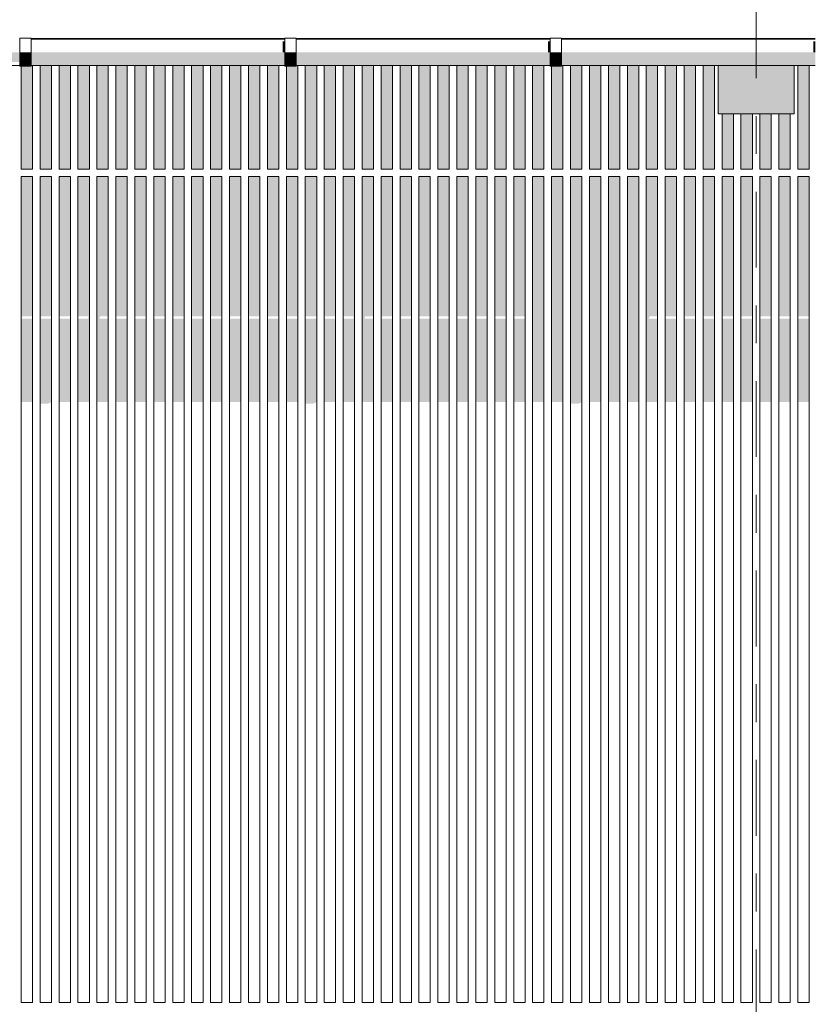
# Model space of a CAD drawing. Header units: metres. Extents: x -111 to -1, y -8 to 26.
# Tile 34 of 256: x -49.69 to -47.59, y 3.35 to 5.95. Entities that reach past the tile are written whole.
import ezdxf
from ezdxf.enums import TextEntityAlignment as Align

# ---------------------------------------------------------------- set-up
doc = ezdxf.new("R2010")
doc.units = ezdxf.units.M
doc.header["$MEASUREMENT"] = 0
doc.linetypes.add('Raster', pattern=[0.4, 0.2, -0.1, 0, -0.1])
for name, color, linetype in [('20 Träger', 7, 'Continuous'), ('30 Dachaufbau', 7, 'Continuous'), ('30 Dachentwässerung', 7, 'Continuous'), ('50 Sanitäreinrichtung', 7, 'Continuous'), ('90 Achsraster', 7, 'Continuous'), ('94 Genehmigungsplanung Bemaßung', 7, 'Continuous')]:
    doc.layers.add(name, color=color, linetype=linetype)
doc.styles.add('ERSTELLTER_STIL_1', font='arial.ttf')
doc.styles.add('ERSTELLTER_STIL_2', font='arial.ttf')
doc.dimstyles.new('ERSTELLTER_STIL__1', dxfattribs={"dimtxt": 0.25, "dimasz": 0.19, "dimexe": 0.18, "dimexo": 0.1, "dimgap": 0, "dimtad": 1, "dimtih": 1, "dimtoh": 1, "dimzin": 0, "dimdsep": 46, "dimtxsty": 'ERSTELLTER_STIL_2', "dimblk": 'ARROWHEAD_6', "dimblk1": 'ARROWHEAD_6', "dimblk2": 'ARROWHEAD_6', "dimcen": 0.09, "dimclrd": 7, "dimclre": 7, "dimclrt": 7, "dimazin": 0, "dimtfac": 1, "dimtdec": 4, "dimtmove": 0, "dimatfit": 3, "dimfxl": 1, "dimtolj": 1, "dimtzin": 0, "dimarcsym": 0})

# ---------------------------------------------------------------- blocks, each defined once
blk = doc.blocks.new('Standard-Rastermarker[3]_1', base_point=(-47.7511, 10))
at = {"layer": '90 Achsraster', "color": 14, "linetype": 'Raster', "lineweight": 18, "true_color": 0xa80000}
blk.add_line((-47.7511, 9), (-47.7511, -1), dxfattribs=at)
at = {"layer": '90 Achsraster', "color": 14, "lineweight": 18, "true_color": 0xa80000, "style": 'ERSTELLTER_STIL_1'}
for tag, p in [('AC_MarkerText_1_0', (-47.7511, 10.5)), ('AC_MarkerText_1_1', (-47.7511, -2.2))]:
    blk.add_attdef(tag, text='', height=0.3, rotation=360, dxfattribs=at).set_placement(p, align=Align.TOP_CENTER)
blk = doc.blocks.new('*D128', base_point=(-27236.1321, 0))
at = {"layer": '94 Genehmigungsplanung Bemaßung', "color": 7, "linetype": 'Continuous', "lineweight": 13}
for p, q in [((-58.1625, 9.3843), (-58.1625, 9.7593)), ((-17.3411, 9.3843), (-17.3411, 9.7593)), ((-58.0625, 9.6718), (-58.2625, 9.4718)), ((-17.2411, 9.6718), (-17.4411, 9.4718)), ((-58.3125, 9.5718), (-58.1625, 9.5718)), ((-58.1625, 9.5718), (-17.3411, 9.5718))]:
    blk.add_line(p, q, dxfattribs=at)
at = {"layer": '94 Genehmigungsplanung Bemaßung', "color": 7, "lineweight": 13, "insert": (-38.1808, 9.6218), "char_height": 0.25, "attachment_point": 7, "style": 'ERSTELLTER_STIL_2'}
blk.add_mtext('\\A1;{\\pql;\\fArial|b0|i0|c0|p0;\\W1.000000;40,82}', dxfattribs=at)
blk = doc.blocks.new('ARROWHEAD_6')
at = {"color": 0, "linetype": 'Continuous', "lineweight": 0}
for p, q in [((-0.5, -0.5), (0.5, 0.5)), ((0, 0), (-1, 0))]:
    blk.add_line(p, q, dxfattribs=at)

msp = doc.modelspace()

# ---------------------------------------------------------------- hatches: boundary and pattern name
at = {"layer": '20 Träger', "linetype": 'Continuous', "lineweight": 0, "true_color": 0x000000}
for points in [[(-47.8511, 5.9034), (-47.6511, 5.9034), (-47.6511, 5.9044), (-47.8511, 5.9044)], [(-47.8511, 5.7062), (-47.6511, 5.7062), (-47.6511, 5.8334), (-47.8511, 5.8334)]]:
    msp.add_hatch(color=18, dxfattribs=at).paths.add_polyline_path(points)
at = {"layer": '30 Dachentwässerung', "linetype": 'Continuous', "lineweight": 0, "true_color": 0x000000}
for points in [[(-49.0005, 5.8975), (-49.0005, 5.8684), (-48.995, 5.8684), (-48.995, 5.8975)], [(-48.3005, 5.8975), (-48.3005, 5.8684), (-48.295, 5.8684), (-48.295, 5.8975)], [(-47.595, 5.8975), (-47.6005, 5.8975), (-47.6005, 5.8684), (-47.595, 5.8684)], [(-49.695, 5.8684), (-50.365, 5.8684), (-50.365, 5.8428), (-49.695, 5.8428)], [(-49.665, 5.8413), (-49.665, 5.8684), (-49.695, 5.8684), (-49.695, 5.8413)], [(-48.995, 5.8684), (-49.665, 5.8684), (-49.665, 5.8428), (-48.995, 5.8428)], [(-48.965, 5.8413), (-48.965, 5.8684), (-48.995, 5.8684), (-48.995, 5.8413)], [(-48.965, 5.8684), (-48.965, 5.8428), (-48.295, 5.8428), (-48.295, 5.8684)], [(-48.265, 5.8413), (-48.265, 5.8684), (-48.295, 5.8684), (-48.295, 5.8413)], [(-48.265, 5.8428), (-47.595, 5.8428), (-47.595, 5.8684), (-48.265, 5.8684)], [(-49.665, 5.8314), (-49.665, 5.8413), (-49.695, 5.8413), (-49.695, 5.8314)], [(-49.665, 5.8428), (-49.665, 5.8334), (-48.995, 5.8334), (-48.995, 5.8428)], [(-48.965, 5.8314), (-48.965, 5.8413), (-48.995, 5.8413), (-48.995, 5.8314)], [(-48.965, 5.8334), (-48.295, 5.8334), (-48.295, 5.8428), (-48.965, 5.8428)], [(-48.265, 5.8314), (-48.265, 5.8413), (-48.295, 5.8413), (-48.295, 5.8314)], [(-47.595, 5.8428), (-48.265, 5.8428), (-48.265, 5.8334), (-47.595, 5.8334)]]:
    msp.add_hatch(color=18, dxfattribs=at).paths.add_polyline_path(points)
at = {"layer": '50 Sanitäreinrichtung', "linetype": 'Continuous', "lineweight": 0, "true_color": 0x000000}
for points in [[(-49.6611, 5.9044), (-49.665, 5.9044), (-49.665, 5.9034), (-49.6611, 5.9034)], [(-49.6411, 5.9044), (-49.6611, 5.9044), (-49.6611, 5.9034), (-49.6411, 5.9034)], [(-49.6411, 5.9044), (-49.6411, 5.9034), (-49.6111, 5.9034), (-49.6111, 5.9044)], [(-49.5911, 5.9044), (-49.6111, 5.9044), (-49.6111, 5.9034), (-49.5911, 5.9034)], [(-49.5911, 5.9044), (-49.5911, 5.9034), (-49.5611, 5.9034), (-49.5611, 5.9044)], [(-49.5411, 5.9044), (-49.5611, 5.9044), (-49.5611, 5.9034), (-49.5411, 5.9034)], [(-49.5411, 5.9044), (-49.5411, 5.9034), (-49.5111, 5.9034), (-49.5111, 5.9044)], [(-49.5111, 5.9044), (-49.5111, 5.9034), (-49.4911, 5.9034), (-49.4911, 5.9044)], [(-49.4911, 5.9044), (-49.4911, 5.9034), (-49.4611, 5.9034), (-49.4611, 5.9044)], [(-49.4411, 5.9044), (-49.4611, 5.9044), (-49.4611, 5.9034), (-49.4411, 5.9034)], [(-49.4411, 5.9044), (-49.4411, 5.9034), (-49.4111, 5.9034), (-49.4111, 5.9044)], [(-49.3911, 5.9044), (-49.4111, 5.9044), (-49.4111, 5.9034), (-49.3911, 5.9034)], [(-49.3911, 5.9044), (-49.3911, 5.9034), (-49.3611, 5.9034), (-49.3611, 5.9044)], [(-49.3611, 5.9034), (-49.3411, 5.9034), (-49.3411, 5.9044), (-49.3611, 5.9044)], [(-49.3411, 5.9044), (-49.3411, 5.9034), (-49.3111, 5.9034), (-49.3111, 5.9044)], [(-49.2911, 5.9044), (-49.3111, 5.9044), (-49.3111, 5.9034), (-49.2911, 5.9034)], [(-49.2911, 5.9044), (-49.2911, 5.9034), (-49.2611, 5.9034), (-49.2611, 5.9044)], [(-49.2411, 5.9044), (-49.2611, 5.9044), (-49.2611, 5.9034), (-49.2411, 5.9034)], [(-49.2411, 5.9044), (-49.2411, 5.9034), (-49.2111, 5.9034), (-49.2111, 5.9044)], [(-49.2111, 5.9034), (-49.1911, 5.9034), (-49.1911, 5.9044), (-49.2111, 5.9044)], [(-49.1911, 5.9044), (-49.1911, 5.9034), (-49.1611, 5.9034), (-49.1611, 5.9044)], [(-49.1611, 5.9034), (-49.1411, 5.9034), (-49.1411, 5.9044), (-49.1611, 5.9044)], [(-49.1411, 5.9044), (-49.1411, 5.9034), (-49.1111, 5.9034), (-49.1111, 5.9044)], [(-49.0911, 5.9044), (-49.1111, 5.9044), (-49.1111, 5.9034), (-49.0911, 5.9034)], [(-49.0911, 5.9044), (-49.0911, 5.9034), (-49.0611, 5.9034), (-49.0611, 5.9044)], [(-49.0611, 5.9034), (-49.0411, 5.9034), (-49.0411, 5.9044), (-49.0611, 5.9044)], [(-49.0411, 5.9044), (-49.0411, 5.9034), (-49.0111, 5.9034), (-49.0111, 5.9044)], [(-49.0111, 5.9044), (-49.0111, 5.9034), (-48.995, 5.9034), (-48.995, 5.9044)], [(-48.9611, 5.9044), (-48.965, 5.9044), (-48.965, 5.9034), (-48.9611, 5.9034)], [(-48.9411, 5.9044), (-48.9611, 5.9044), (-48.9611, 5.9034), (-48.9411, 5.9034)], [(-48.9411, 5.9044), (-48.9411, 5.9034), (-48.9111, 5.9034), (-48.9111, 5.9044)], [(-48.8911, 5.9044), (-48.9111, 5.9044), (-48.9111, 5.9034), (-48.8911, 5.9034)], [(-48.8911, 5.9044), (-48.8911, 5.9034), (-48.8611, 5.9034), (-48.8611, 5.9044)], [(-48.8611, 5.9044), (-48.8611, 5.9034), (-48.8411, 5.9034), (-48.8411, 5.9044)], [(-48.8411, 5.9044), (-48.8411, 5.9034), (-48.8111, 5.9034), (-48.8111, 5.9044)], [(-48.8111, 5.9044), (-48.8111, 5.9034), (-48.7911, 5.9034), (-48.7911, 5.9044)], [(-48.7911, 5.9044), (-48.7911, 5.9034), (-48.7611, 5.9034), (-48.7611, 5.9044)], [(-48.7411, 5.9044), (-48.7611, 5.9044), (-48.7611, 5.9034), (-48.7411, 5.9034)], [(-48.7411, 5.9044), (-48.7411, 5.9034), (-48.7111, 5.9034), (-48.7111, 5.9044)], [(-48.7111, 5.9034), (-48.6911, 5.9034), (-48.6911, 5.9044), (-48.7111, 5.9044)], [(-48.6911, 5.9044), (-48.6911, 5.9034), (-48.6611, 5.9034), (-48.6611, 5.9044)], [(-48.6611, 5.9034), (-48.6411, 5.9034), (-48.6411, 5.9044), (-48.6611, 5.9044)], [(-48.6411, 5.9044), (-48.6411, 5.9034), (-48.6111, 5.9034), (-48.6111, 5.9044)], [(-48.5911, 5.9044), (-48.6111, 5.9044), (-48.6111, 5.9034), (-48.5911, 5.9034)], [(-48.5911, 5.9044), (-48.5911, 5.9034), (-48.5611, 5.9034), (-48.5611, 5.9044)], [(-48.5611, 5.9044), (-48.5611, 5.9034), (-48.5411, 5.9034), (-48.5411, 5.9044)], [(-48.5411, 5.9044), (-48.5411, 5.9034), (-48.5111, 5.9034), (-48.5111, 5.9044)], [(-48.5111, 5.9034), (-48.4911, 5.9034), (-48.4911, 5.9044), (-48.5111, 5.9044)], [(-48.4911, 5.9044), (-48.4911, 5.9034), (-48.4611, 5.9034), (-48.4611, 5.9044)], [(-48.4411, 5.9044), (-48.4611, 5.9044), (-48.4611, 5.9034), (-48.4411, 5.9034)], [(-48.4411, 5.9044), (-48.4411, 5.9034), (-48.4111, 5.9034), (-48.4111, 5.9044)], [(-48.3911, 5.9044), (-48.4111, 5.9044), (-48.4111, 5.9034), (-48.3911, 5.9034)], [(-48.3911, 5.9044), (-48.3911, 5.9034), (-48.3611, 5.9034), (-48.3611, 5.9044)], [(-48.3411, 5.9044), (-48.3611, 5.9044), (-48.3611, 5.9034), (-48.3411, 5.9034)], [(-48.3411, 5.9044), (-48.3411, 5.9034), (-48.3111, 5.9034), (-48.3111, 5.9044)], [(-48.3111, 5.9034), (-48.295, 5.9034), (-48.295, 5.9044), (-48.3111, 5.9044)], [(-48.2611, 5.9044), (-48.265, 5.9044), (-48.265, 5.9034), (-48.2611, 5.9034)], [(-48.2611, 5.9034), (-48.2411, 5.9034), (-48.2411, 5.9044), (-48.2611, 5.9044)], [(-48.2411, 5.9044), (-48.2411, 5.9034), (-48.2111, 5.9034), (-48.2111, 5.9044)], [(-48.1911, 5.9044), (-48.2111, 5.9044), (-48.2111, 5.9034), (-48.1911, 5.9034)], [(-48.1911, 5.9044), (-48.1911, 5.9034), (-48.1611, 5.9034), (-48.1611, 5.9044)], [(-48.1611, 5.9034), (-48.1411, 5.9034), (-48.1411, 5.9044), (-48.1611, 5.9044)], [(-48.1411, 5.9044), (-48.1411, 5.9034), (-48.1111, 5.9034), (-48.1111, 5.9044)], [(-48.1111, 5.9044), (-48.1111, 5.9034), (-48.0911, 5.9034), (-48.0911, 5.9044)], [(-48.0911, 5.9044), (-48.0911, 5.9034), (-48.0611, 5.9034), (-48.0611, 5.9044)], [(-48.0611, 5.9034), (-48.0411, 5.9034), (-48.0411, 5.9044), (-48.0611, 5.9044)], [(-48.0411, 5.9044), (-48.0411, 5.9034), (-48.0111, 5.9034), (-48.0111, 5.9044)], [(-48.0111, 5.9034), (-47.9911, 5.9034), (-47.9911, 5.9044), (-48.0111, 5.9044)], [(-47.9911, 5.9044), (-47.9911, 5.9034), (-47.9611, 5.9034), (-47.9611, 5.9044)], [(-47.9411, 5.9044), (-47.9611, 5.9044), (-47.9611, 5.9034), (-47.9411, 5.9034)], [(-47.9411, 5.9044), (-47.9411, 5.9034), (-47.9111, 5.9034), (-47.9111, 5.9044)], [(-47.9111, 5.9034), (-47.8911, 5.9034), (-47.8911, 5.9044), (-47.9111, 5.9044)], [(-47.8911, 5.9044), (-47.8911, 5.9034), (-47.8611, 5.9034), (-47.8611, 5.9044)], [(-47.8611, 5.9034), (-47.8511, 5.9034), (-47.8511, 5.9044), (-47.8611, 5.9044)], [(-47.6511, 5.9034), (-47.6411, 5.9034), (-47.6411, 5.9044), (-47.6511, 5.9044)], [(-47.6411, 5.9044), (-47.6411, 5.9034), (-47.6111, 5.9034), (-47.6111, 5.9044)], [(-47.6111, 5.9034), (-47.595, 5.9034), (-47.595, 5.9044), (-47.6111, 5.9044)], [(-49.665, 5.8314), (-49.6911, 5.8314), (-49.6911, 5.56), (-49.6611, 5.56), (-49.6611, 5.8334), (-49.665, 5.8334)], [(-49.6411, 5.56), (-49.6111, 5.56), (-49.6111, 5.8334), (-49.6411, 5.8334)], [(-49.5911, 5.56), (-49.5611, 5.56), (-49.5611, 5.8334), (-49.5911, 5.8334)], [(-49.5411, 5.56), (-49.5111, 5.56), (-49.5111, 5.8334), (-49.5411, 5.8334)], [(-49.4911, 5.56), (-49.4611, 5.56), (-49.4611, 5.8334), (-49.4911, 5.8334)], [(-49.4411, 5.56), (-49.4111, 5.56), (-49.4111, 5.8334), (-49.4411, 5.8334)], [(-49.3911, 5.56), (-49.3611, 5.56), (-49.3611, 5.8334), (-49.3911, 5.8334)], [(-49.3411, 5.56), (-49.3111, 5.56), (-49.3111, 5.8334), (-49.3411, 5.8334)], [(-49.2911, 5.56), (-49.2611, 5.56), (-49.2611, 5.8334), (-49.2911, 5.8334)], [(-49.2411, 5.56), (-49.2111, 5.56), (-49.2111, 5.8334), (-49.2411, 5.8334)], [(-49.1911, 5.56), (-49.1611, 5.56), (-49.1611, 5.8334), (-49.1911, 5.8334)], [(-49.1411, 5.56), (-49.1111, 5.56), (-49.1111, 5.8334), (-49.1411, 5.8334)], [(-49.0911, 5.56), (-49.0611, 5.56), (-49.0611, 5.8334), (-49.0911, 5.8334)], [(-49.0411, 5.56), (-49.0111, 5.56), (-49.0111, 5.8334), (-49.0411, 5.8334)], [(-48.965, 5.8314), (-48.9911, 5.8314), (-48.9911, 5.56), (-48.9611, 5.56), (-48.9611, 5.8334), (-48.965, 5.8334)], [(-48.9411, 5.56), (-48.9111, 5.56), (-48.9111, 5.8334), (-48.9411, 5.8334)], [(-48.8911, 5.56), (-48.8611, 5.56), (-48.8611, 5.8334), (-48.8911, 5.8334)], [(-48.8411, 5.56), (-48.8111, 5.56), (-48.8111, 5.8334), (-48.8411, 5.8334)], [(-48.7911, 5.56), (-48.7611, 5.56), (-48.7611, 5.8334), (-48.7911, 5.8334)], [(-48.7411, 5.56), (-48.7111, 5.56), (-48.7111, 5.8334), (-48.7411, 5.8334)], [(-48.6911, 5.56), (-48.6611, 5.56), (-48.6611, 5.8334), (-48.6911, 5.8334)], [(-48.6411, 5.56), (-48.6111, 5.56), (-48.6111, 5.8334), (-48.6411, 5.8334)], [(-48.5911, 5.56), (-48.5611, 5.56), (-48.5611, 5.8334), (-48.5911, 5.8334)], [(-48.5411, 5.56), (-48.5111, 5.56), (-48.5111, 5.8334), (-48.5411, 5.8334)], [(-48.4911, 5.56), (-48.4611, 5.56), (-48.4611, 5.8334), (-48.4911, 5.8334)], [(-48.4411, 5.56), (-48.4111, 5.56), (-48.4111, 5.8334), (-48.4411, 5.8334)], [(-48.3911, 5.56), (-48.3611, 5.56), (-48.3611, 5.8334), (-48.3911, 5.8334)], [(-48.3411, 5.56), (-48.3111, 5.56), (-48.3111, 5.8334), (-48.3411, 5.8334)], [(-48.265, 5.8314), (-48.2911, 5.8314), (-48.2911, 5.56), (-48.2611, 5.56), (-48.2611, 5.8334), (-48.265, 5.8334)], [(-48.2411, 5.56), (-48.2111, 5.56), (-48.2111, 5.8334), (-48.2411, 5.8334)], [(-48.1911, 5.56), (-48.1611, 5.56), (-48.1611, 5.8334), (-48.1911, 5.8334)], [(-48.1411, 5.56), (-48.1111, 5.56), (-48.1111, 5.8334), (-48.1411, 5.8334)], [(-48.0911, 5.56), (-48.0611, 5.56), (-48.0611, 5.8334), (-48.0911, 5.8334)], [(-48.0411, 5.56), (-48.0111, 5.56), (-48.0111, 5.8334), (-48.0411, 5.8334)], [(-47.9911, 5.56), (-47.9611, 5.56), (-47.9611, 5.8334), (-47.9911, 5.8334)], [(-47.9411, 5.56), (-47.9111, 5.56), (-47.9111, 5.8334), (-47.9411, 5.8334)], [(-47.8911, 5.56), (-47.8611, 5.56), (-47.8611, 5.8334), (-47.8911, 5.8334)], [(-47.6411, 5.56), (-47.6111, 5.56), (-47.6111, 5.8334), (-47.6411, 5.8334)], [(-47.8411, 5.7062), (-47.8411, 5.56), (-47.8111, 5.56), (-47.8111, 5.7062)], [(-47.7911, 5.7062), (-47.7911, 5.56), (-47.7611, 5.56), (-47.7611, 5.7062)], [(-47.7411, 5.7062), (-47.7411, 5.56), (-47.7111, 5.56), (-47.7111, 5.7062)], [(-47.6911, 5.7062), (-47.6911, 5.56), (-47.6611, 5.56), (-47.6611, 5.7062)], [(-49.6611, 5.54), (-49.6911, 5.54), (-49.6911, 5.1716), (-49.6611, 5.1716)], [(-49.6111, 5.54), (-49.6411, 5.54), (-49.6411, 5.1716), (-49.6111, 5.1716)], [(-49.5911, 5.1716), (-49.5611, 5.1716), (-49.5611, 5.54), (-49.5911, 5.54)], [(-49.5111, 5.54), (-49.5411, 5.54), (-49.5411, 5.1716), (-49.5131, 5.1716), (-49.5144, 5.1653), (-49.5411, 5.1653), (-49.5411, 4.9455), (-49.5111, 4.9455)], [(-49.4911, 4.9455), (-49.4611, 4.9455), (-49.4611, 5.1653), (-49.4844, 5.1653), (-49.4831, 5.1716), (-49.4611, 5.1716), (-49.4611, 5.54), (-49.4911, 5.54)], [(-49.4111, 5.54), (-49.4411, 5.54), (-49.4411, 5.1716), (-49.4111, 5.1716)], [(-49.3611, 5.54), (-49.3911, 5.54), (-49.3911, 5.1716), (-49.3611, 5.1716)], [(-49.3111, 5.54), (-49.3411, 5.54), (-49.3411, 5.1716), (-49.3111, 5.1716)], [(-49.2611, 5.54), (-49.2911, 5.54), (-49.2911, 5.1716), (-49.2611, 5.1716)], [(-49.2411, 5.1716), (-49.2111, 5.1716), (-49.2111, 5.54), (-49.2411, 5.54)], [(-49.1911, 5.1716), (-49.1611, 5.1716), (-49.1611, 5.54), (-49.1911, 5.54)], [(-49.1111, 5.54), (-49.1411, 5.54), (-49.1411, 5.1716), (-49.1111, 5.1716)], [(-49.0611, 5.54), (-49.0911, 5.54), (-49.0911, 5.1716), (-49.0611, 5.1716)], [(-49.0411, 5.1716), (-49.0111, 5.1716), (-49.0111, 5.54), (-49.0411, 5.54)], [(-48.9911, 5.1716), (-48.9611, 5.1716), (-48.9611, 5.54), (-48.9911, 5.54)], [(-48.9111, 5.54), (-48.9411, 5.54), (-48.9411, 5.1716), (-48.9111, 5.1716)], [(-48.8911, 5.1716), (-48.8611, 5.1716), (-48.8611, 5.54), (-48.8911, 5.54)], [(-48.8411, 5.1716), (-48.8131, 5.1716), (-48.8144, 5.1653), (-48.8411, 5.1653), (-48.8411, 4.9455), (-48.8111, 4.9455), (-48.8111, 5.54), (-48.8411, 5.54)], [(-48.7911, 5.54), (-48.7911, 4.9455), (-48.7611, 4.9455), (-48.7611, 5.1653), (-48.7844, 5.1653), (-48.7831, 5.1716), (-48.7611, 5.1716), (-48.7611, 5.54)], [(-48.7411, 5.1716), (-48.7111, 5.1716), (-48.7111, 5.54), (-48.7411, 5.54)], [(-48.6911, 5.1716), (-48.6611, 5.1716), (-48.6611, 5.54), (-48.6911, 5.54)], [(-48.6411, 5.1716), (-48.6111, 5.1716), (-48.6111, 5.54), (-48.6411, 5.54)], [(-48.5611, 5.54), (-48.5911, 5.54), (-48.5911, 5.1716), (-48.5611, 5.1716)], [(-48.5111, 5.54), (-48.5411, 5.54), (-48.5411, 5.1716), (-48.5111, 5.1716)], [(-48.4611, 5.54), (-48.4911, 5.54), (-48.4911, 5.1716), (-48.4611, 5.1716)], [(-48.4411, 5.1716), (-48.4111, 5.1716), (-48.4111, 5.54), (-48.4411, 5.54)], [(-48.3611, 5.54), (-48.3911, 5.54), (-48.3911, 5.1716), (-48.3611, 5.1716)], [(-48.3411, 5.54), (-48.3411, 4.9455), (-48.3111, 4.9455), (-48.3111, 5.54)], [(-48.2911, 4.9455), (-48.2611, 4.9455), (-48.2611, 5.54), (-48.2911, 5.54)], [(-48.2111, 5.54), (-48.2411, 5.54), (-48.2411, 4.9406), (-48.221, 4.9406), (-48.2111, 4.9447)], [(-48.1611, 5.54), (-48.1911, 5.54), (-48.1911, 4.9455), (-48.1611, 4.9455)], [(-48.1111, 5.54), (-48.1411, 5.54), (-48.1411, 4.9455), (-48.1111, 4.9455)], [(-48.0611, 5.54), (-48.0911, 5.54), (-48.0911, 4.9455), (-48.0611, 4.9455)], [(-48.0111, 5.54), (-48.0411, 5.54), (-48.0411, 4.9455), (-48.0111, 4.9455), (-48.0111, 5.1653), (-48.0356, 5.1653), (-48.0312, 5.1716), (-48.0111, 5.1716)], [(-47.9611, 5.54), (-47.9911, 5.54), (-47.9911, 5.1716), (-47.9611, 5.1716)], [(-47.9111, 5.54), (-47.9411, 5.54), (-47.9411, 5.1716), (-47.9111, 5.1716)], [(-47.8611, 5.54), (-47.8911, 5.54), (-47.8911, 5.1716), (-47.8611, 5.1716)], [(-47.8111, 5.54), (-47.8411, 5.54), (-47.8411, 5.1716), (-47.8111, 5.1716)], [(-47.7911, 5.1716), (-47.7611, 5.1716), (-47.7611, 5.54), (-47.7911, 5.54)], [(-47.7411, 5.1716), (-47.7111, 5.1716), (-47.7111, 5.54), (-47.7411, 5.54)], [(-47.6611, 5.54), (-47.6911, 5.54), (-47.6911, 5.1716), (-47.6611, 5.1716)], [(-47.6111, 5.54), (-47.6411, 5.54), (-47.6411, 5.1716), (-47.6111, 5.1716)], [(-49.6611, 5.1653), (-49.6911, 5.1653), (-49.6911, 4.9455), (-49.6611, 4.9455)], [(-49.6111, 5.1653), (-49.6411, 5.1653), (-49.6411, 4.9406), (-49.621, 4.9406), (-49.6111, 4.9447)], [(-49.5611, 5.1653), (-49.5911, 5.1653), (-49.5911, 4.9455), (-49.5611, 4.9455)], [(-49.4111, 5.1653), (-49.4411, 5.1653), (-49.4411, 4.9455), (-49.4111, 4.9455)], [(-49.3611, 5.1653), (-49.3911, 5.1653), (-49.3911, 4.9455), (-49.3611, 4.9455)], [(-49.3111, 5.1653), (-49.3411, 5.1653), (-49.3411, 4.9455), (-49.3111, 4.9455)], [(-49.2911, 4.9455), (-49.2611, 4.9455), (-49.2611, 5.1653), (-49.2911, 5.1653)], [(-49.2111, 5.1653), (-49.2411, 5.1653), (-49.2411, 4.9455), (-49.2111, 4.9455)], [(-49.1611, 5.1653), (-49.1911, 5.1653), (-49.1911, 4.9455), (-49.1611, 4.9455)], [(-49.1411, 4.9455), (-49.1111, 4.9455), (-49.1111, 5.1653), (-49.1411, 5.1653)], [(-49.0611, 5.1653), (-49.0911, 5.1653), (-49.0911, 4.9455), (-49.0611, 4.9455)], [(-49.0111, 5.1653), (-49.0411, 5.1653), (-49.0411, 4.9455), (-49.0111, 4.9455)], [(-48.9611, 5.1653), (-48.9911, 5.1653), (-48.9911, 4.9455), (-48.9611, 4.9455)], [(-48.9111, 5.1653), (-48.9411, 5.1653), (-48.9411, 4.9406), (-48.921, 4.9406), (-48.9111, 4.9447)], [(-48.8611, 5.1653), (-48.8911, 5.1653), (-48.8911, 4.9455), (-48.8611, 4.9455)], [(-48.7111, 5.1653), (-48.7411, 5.1653), (-48.7411, 4.9455), (-48.7111, 4.9455)], [(-48.6611, 5.1653), (-48.6911, 5.1653), (-48.6911, 4.9455), (-48.6611, 4.9455)], [(-48.6111, 5.1653), (-48.6411, 5.1653), (-48.6411, 4.9455), (-48.6111, 4.9455)], [(-48.5911, 4.9455), (-48.5611, 4.9455), (-48.5611, 5.1653), (-48.5911, 5.1653)], [(-48.5111, 5.1653), (-48.5411, 5.1653), (-48.5411, 4.9455), (-48.5111, 4.9455)], [(-48.4911, 4.9455), (-48.4611, 4.9455), (-48.4611, 5.1653), (-48.4911, 5.1653)], [(-48.4111, 5.1653), (-48.4411, 5.1653), (-48.4411, 4.9455), (-48.4111, 4.9455)], [(-48.3911, 4.9455), (-48.3611, 4.9455), (-48.3611, 5.1653), (-48.3911, 5.1653)], [(-47.9911, 4.9455), (-47.9611, 4.9455), (-47.9611, 5.1653), (-47.9911, 5.1653)], [(-47.9111, 5.1653), (-47.9411, 5.1653), (-47.9411, 4.9455), (-47.9111, 4.9455)], [(-47.8911, 4.9455), (-47.8611, 4.9455), (-47.8611, 5.1653), (-47.8911, 5.1653)], [(-47.8411, 4.9455), (-47.8111, 4.9455), (-47.8111, 5.1653), (-47.8411, 5.1653)], [(-47.7911, 4.9455), (-47.7611, 4.9455), (-47.7611, 5.1653), (-47.7911, 5.1653)], [(-47.7111, 5.1653), (-47.7411, 5.1653), (-47.7411, 4.9455), (-47.7111, 4.9455)], [(-47.6611, 5.1653), (-47.6911, 5.1653), (-47.6911, 4.9455), (-47.6611, 4.9455)], [(-47.6411, 4.9455), (-47.6111, 4.9455), (-47.6111, 5.1653), (-47.6411, 5.1653)]]:
    msp.add_hatch(color=18, dxfattribs=at).paths.add_polyline_path(points)

# ---------------------------------------------------------------- linework, layer by layer
at = {"layer": '20 Träger', "color": 7, "linetype": 'Continuous', "lineweight": 18}
for p, q in [((-47.8511, 5.9044), (-47.8511, 5.9034)), ((-47.6511, 5.9044), (-47.6511, 5.9034)), ((-47.8511, 5.8334), (-47.8511, 5.7062)), ((-47.6511, 5.8334), (-47.6511, 5.7062)), ((-47.8511, 5.7062), (-47.6511, 5.7062))]:
    msp.add_line(p, q, dxfattribs=at)
at = {"layer": '30 Dachaufbau', "color": 7, "linetype": 'Continuous', "lineweight": 13}
for p, q in [((-48.995, 5.9044), (-49.665, 5.9044)), ((-48.295, 5.9044), (-48.965, 5.9044)), ((-47.595, 5.9044), (-48.265, 5.9044))]:
    msp.add_line(p, q, dxfattribs=at)
at = {"layer": '30 Dachentwässerung', "color": 7, "linetype": 'Continuous', "lineweight": 13}
for p, q in [((-49.695, 5.8684), (-49.695, 5.9054)), ((-49.665, 5.9054), (-49.695, 5.9054)), ((-49.665, 5.8684), (-49.665, 5.9054)), ((-49.665, 5.9034), (-48.995, 5.9034)), ((-48.995, 5.8684), (-48.995, 5.9054)), ((-48.965, 5.9054), (-48.995, 5.9054)), ((-48.965, 5.8684), (-48.965, 5.9054)), ((-48.965, 5.9034), (-48.295, 5.9034)), ((-48.295, 5.8684), (-48.295, 5.9054)), ((-48.265, 5.9054), (-48.295, 5.9054)), ((-48.265, 5.8684), (-48.265, 5.9054)), ((-48.265, 5.9034), (-47.595, 5.9034)), ((-49.695, 5.8413), (-49.695, 5.8684)), ((-49.665, 5.8413), (-49.665, 5.8684)), ((-48.995, 5.8413), (-48.995, 5.8684)), ((-48.965, 5.8413), (-48.965, 5.8684)), ((-48.295, 5.8413), (-48.295, 5.8684)), ((-48.265, 5.8413), (-48.265, 5.8684)), ((-50.365, 5.8334), (-49.695, 5.8334)), ((-49.695, 5.8314), (-49.695, 5.8413)), ((-49.665, 5.8314), (-49.695, 5.8314)), ((-49.665, 5.8314), (-49.665, 5.8413)), ((-49.665, 5.8334), (-48.995, 5.8334)), ((-48.995, 5.8314), (-48.995, 5.8413)), ((-48.965, 5.8314), (-48.995, 5.8314)), ((-48.965, 5.8314), (-48.965, 5.8413)), ((-48.965, 5.8334), (-48.295, 5.8334)), ((-48.295, 5.8314), (-48.295, 5.8413)), ((-48.265, 5.8314), (-48.295, 5.8314)), ((-48.265, 5.8314), (-48.265, 5.8413)), ((-48.265, 5.8334), (-47.595, 5.8334))]:
    msp.add_line(p, q, dxfattribs=at)
at = {"layer": '50 Sanitäreinrichtung', "color": 251, "linetype": 'Continuous', "lineweight": 18, "true_color": 0x5f5f5f}
for p, q in [((-49.6611, 5.9034), (-49.6611, 5.9044)), ((-49.6411, 5.9034), (-49.6411, 5.9044)), ((-49.6111, 5.9034), (-49.6111, 5.9044)), ((-49.5911, 5.9034), (-49.5911, 5.9044)), ((-49.5611, 5.9034), (-49.5611, 5.9044)), ((-49.5411, 5.9034), (-49.5411, 5.9044)), ((-49.5111, 5.9034), (-49.5111, 5.9044)), ((-49.4911, 5.9034), (-49.4911, 5.9044)), ((-49.4611, 5.9034), (-49.4611, 5.9044)), ((-49.4411, 5.9034), (-49.4411, 5.9044)), ((-49.4111, 5.9034), (-49.4111, 5.9044)), ((-49.3911, 5.9034), (-49.3911, 5.9044)), ((-49.3611, 5.9034), (-49.3611, 5.9044)), ((-49.3411, 5.9034), (-49.3411, 5.9044)), ((-49.3111, 5.9034), (-49.3111, 5.9044)), ((-49.2911, 5.9034), (-49.2911, 5.9044)), ((-49.2611, 5.9034), (-49.2611, 5.9044)), ((-49.2411, 5.9034), (-49.2411, 5.9044)), ((-49.2111, 5.9034), (-49.2111, 5.9044)), ((-49.1911, 5.9034), (-49.1911, 5.9044)), ((-49.1611, 5.9034), (-49.1611, 5.9044)), ((-49.1411, 5.9034), (-49.1411, 5.9044)), ((-49.1111, 5.9034), (-49.1111, 5.9044)), ((-49.0911, 5.9034), (-49.0911, 5.9044)), ((-49.0611, 5.9034), (-49.0611, 5.9044)), ((-49.0411, 5.9034), (-49.0411, 5.9044)), ((-49.0111, 5.9034), (-49.0111, 5.9044)), ((-48.9611, 5.9034), (-48.9611, 5.9044)), ((-48.9411, 5.9034), (-48.9411, 5.9044)), ((-48.9111, 5.9034), (-48.9111, 5.9044)), ((-48.8911, 5.9034), (-48.8911, 5.9044)), ((-48.8611, 5.9034), (-48.8611, 5.9044)), ((-48.8411, 5.9034), (-48.8411, 5.9044)), ((-48.8111, 5.9034), (-48.8111, 5.9044)), ((-48.7911, 5.9034), (-48.7911, 5.9044)), ((-48.7611, 5.9034), (-48.7611, 5.9044)), ((-48.7411, 5.9034), (-48.7411, 5.9044)), ((-48.7111, 5.9034), (-48.7111, 5.9044)), ((-48.6911, 5.9034), (-48.6911, 5.9044)), ((-48.6611, 5.9034), (-48.6611, 5.9044)), ((-48.6411, 5.9034), (-48.6411, 5.9044)), ((-48.6111, 5.9034), (-48.6111, 5.9044)), ((-48.5911, 5.9034), (-48.5911, 5.9044)), ((-48.5611, 5.9034), (-48.5611, 5.9044)), ((-48.5411, 5.9034), (-48.5411, 5.9044)), ((-48.5111, 5.9034), (-48.5111, 5.9044)), ((-48.4911, 5.9034), (-48.4911, 5.9044)), ((-48.4611, 5.9034), (-48.4611, 5.9044)), ((-48.4411, 5.9034), (-48.4411, 5.9044)), ((-48.4111, 5.9034), (-48.4111, 5.9044)), ((-48.3911, 5.9034), (-48.3911, 5.9044)), ((-48.3611, 5.9034), (-48.3611, 5.9044)), ((-48.3411, 5.9034), (-48.3411, 5.9044)), ((-48.3111, 5.9034), (-48.3111, 5.9044)), ((-48.2611, 5.9034), (-48.2611, 5.9044)), ((-48.2411, 5.9034), (-48.2411, 5.9044)), ((-48.2111, 5.9034), (-48.2111, 5.9044)), ((-48.1911, 5.9034), (-48.1911, 5.9044)), ((-48.1611, 5.9034), (-48.1611, 5.9044)), ((-48.1411, 5.9034), (-48.1411, 5.9044)), ((-48.1111, 5.9034), (-48.1111, 5.9044)), ((-48.0911, 5.9034), (-48.0911, 5.9044)), ((-48.0611, 5.9034), (-48.0611, 5.9044)), ((-48.0411, 5.9034), (-48.0411, 5.9044)), ((-48.0111, 5.9034), (-48.0111, 5.9044)), ((-47.9911, 5.9034), (-47.9911, 5.9044)), ((-47.9611, 5.9034), (-47.9611, 5.9044)), ((-47.9411, 5.9034), (-47.9411, 5.9044)), ((-47.9111, 5.9034), (-47.9111, 5.9044)), ((-47.8911, 5.9034), (-47.8911, 5.9044)), ((-47.8611, 5.9034), (-47.8611, 5.9044)), ((-47.6411, 5.9034), (-47.6411, 5.9044)), ((-47.6111, 5.9034), (-47.6111, 5.9044)), ((-49.6911, 5.56), (-49.6911, 5.8314)), ((-49.6611, 5.56), (-49.6611, 5.8334)), ((-49.6411, 5.56), (-49.6411, 5.8334)), ((-49.6111, 5.56), (-49.6111, 5.8334)), ((-49.5911, 5.56), (-49.5911, 5.8334)), ((-49.5611, 5.56), (-49.5611, 5.8334)), ((-49.5411, 5.56), (-49.5411, 5.8334)), ((-49.5111, 5.56), (-49.5111, 5.8334)), ((-49.4911, 5.56), (-49.4911, 5.8334)), ((-49.4611, 5.56), (-49.4611, 5.8334)), ((-49.4411, 5.56), (-49.4411, 5.8334)), ((-49.4111, 5.56), (-49.4111, 5.8334)), ((-49.3911, 5.56), (-49.3911, 5.8334)), ((-49.3611, 5.56), (-49.3611, 5.8334)), ((-49.3411, 5.56), (-49.3411, 5.8334)), ((-49.3111, 5.56), (-49.3111, 5.8334)), ((-49.2911, 5.56), (-49.2911, 5.8334)), ((-49.2611, 5.56), (-49.2611, 5.8334)), ((-49.2411, 5.56), (-49.2411, 5.8334)), ((-49.2111, 5.56), (-49.2111, 5.8334)), ((-49.1911, 5.56), (-49.1911, 5.8334)), ((-49.1611, 5.56), (-49.1611, 5.8334)), ((-49.1411, 5.56), (-49.1411, 5.8334)), ((-49.1111, 5.56), (-49.1111, 5.8334)), ((-49.0911, 5.56), (-49.0911, 5.8334)), ((-49.0611, 5.56), (-49.0611, 5.8334)), ((-49.0411, 5.56), (-49.0411, 5.8334)), ((-49.0111, 5.56), (-49.0111, 5.8334)), ((-48.9911, 5.56), (-48.9911, 5.8314)), ((-48.9611, 5.56), (-48.9611, 5.8334)), ((-48.9411, 5.56), (-48.9411, 5.8334)), ((-48.9111, 5.56), (-48.9111, 5.8334)), ((-48.8911, 5.56), (-48.8911, 5.8334)), ((-48.8611, 5.56), (-48.8611, 5.8334)), ((-48.8411, 5.56), (-48.8411, 5.8334)), ((-48.8111, 5.56), (-48.8111, 5.8334)), ((-48.7911, 5.56), (-48.7911, 5.8334)), ((-48.7611, 5.56), (-48.7611, 5.8334)), ((-48.7411, 5.56), (-48.7411, 5.8334)), ((-48.7111, 5.56), (-48.7111, 5.8334)), ((-48.6911, 5.56), (-48.6911, 5.8334)), ((-48.6611, 5.56), (-48.6611, 5.8334)), ((-48.6411, 5.56), (-48.6411, 5.8334)), ((-48.6111, 5.56), (-48.6111, 5.8334)), ((-48.5911, 5.56), (-48.5911, 5.8334)), ((-48.5611, 5.56), (-48.5611, 5.8334)), ((-48.5411, 5.56), (-48.5411, 5.8334)), ((-48.5111, 5.56), (-48.5111, 5.8334)), ((-48.4911, 5.56), (-48.4911, 5.8334)), ((-48.4611, 5.56), (-48.4611, 5.8334)), ((-48.4411, 5.56), (-48.4411, 5.8334)), ((-48.4111, 5.56), (-48.4111, 5.8334)), ((-48.3911, 5.56), (-48.3911, 5.8334)), ((-48.3611, 5.56), (-48.3611, 5.8334)), ((-48.3411, 5.56), (-48.3411, 5.8334)), ((-48.3111, 5.56), (-48.3111, 5.8334)), ((-48.2911, 5.56), (-48.2911, 5.8314)), ((-48.2611, 5.56), (-48.2611, 5.8334)), ((-48.2411, 5.56), (-48.2411, 5.8334)), ((-48.2111, 5.56), (-48.2111, 5.8334)), ((-48.1911, 5.56), (-48.1911, 5.8334)), ((-48.1611, 5.56), (-48.1611, 5.8334)), ((-48.1411, 5.56), (-48.1411, 5.8334)), ((-48.1111, 5.56), (-48.1111, 5.8334)), ((-48.0911, 5.56), (-48.0911, 5.8334)), ((-48.0611, 5.56), (-48.0611, 5.8334)), ((-48.0411, 5.56), (-48.0411, 5.8334)), ((-48.0111, 5.56), (-48.0111, 5.8334)), ((-47.9911, 5.56), (-47.9911, 5.8334)), ((-47.9611, 5.56), (-47.9611, 5.8334)), ((-47.9411, 5.56), (-47.9411, 5.8334)), ((-47.9111, 5.56), (-47.9111, 5.8334)), ((-47.8911, 5.56), (-47.8911, 5.8334)), ((-47.8611, 5.56), (-47.8611, 5.8334)), ((-47.6411, 5.56), (-47.6411, 5.8334)), ((-47.6111, 5.56), (-47.6111, 5.8334)), ((-47.8411, 5.56), (-47.8411, 5.7062)), ((-47.8111, 5.56), (-47.8111, 5.7062)), ((-47.7911, 5.56), (-47.7911, 5.7062)), ((-47.7611, 5.56), (-47.7611, 5.7062)), ((-47.7411, 5.56), (-47.7411, 5.7062)), ((-47.7111, 5.56), (-47.7111, 5.7062)), ((-47.6911, 5.56), (-47.6911, 5.7062)), ((-47.6611, 5.56), (-47.6611, 5.7062)), ((-49.6911, 5.56), (-49.6611, 5.56)), ((-49.6911, 3.36), (-49.6911, 5.54)), ((-49.6911, 5.54), (-49.6611, 5.54)), ((-49.6611, 3.36), (-49.6611, 5.54)), ((-49.6411, 5.56), (-49.6111, 5.56)), ((-49.6411, 3.36), (-49.6411, 5.54)), ((-49.6411, 5.54), (-49.6111, 5.54)), ((-49.6111, 3.36), (-49.6111, 5.54)), ((-49.5911, 5.56), (-49.5611, 5.56)), ((-49.5911, 3.36), (-49.5911, 5.54)), ((-49.5911, 5.54), (-49.5611, 5.54)), ((-49.5611, 3.36), (-49.5611, 5.54)), ((-49.5411, 5.56), (-49.5111, 5.56)), ((-49.5411, 3.36), (-49.5411, 5.54)), ((-49.5411, 5.54), (-49.5111, 5.54)), ((-49.5111, 3.36), (-49.5111, 5.54)), ((-49.4911, 5.56), (-49.4611, 5.56)), ((-49.4911, 3.36), (-49.4911, 5.54)), ((-49.4911, 5.54), (-49.4611, 5.54)), ((-49.4611, 3.36), (-49.4611, 5.54)), ((-49.4411, 5.56), (-49.4111, 5.56)), ((-49.4411, 3.36), (-49.4411, 5.54)), ((-49.4411, 5.54), (-49.4111, 5.54)), ((-49.4111, 3.36), (-49.4111, 5.54)), ((-49.3911, 5.56), (-49.3611, 5.56)), ((-49.3911, 3.36), (-49.3911, 5.54)), ((-49.3911, 5.54), (-49.3611, 5.54)), ((-49.3611, 3.36), (-49.3611, 5.54)), ((-49.3411, 5.56), (-49.3111, 5.56)), ((-49.3411, 3.36), (-49.3411, 5.54)), ((-49.3411, 5.54), (-49.3111, 5.54)), ((-49.3111, 3.36), (-49.3111, 5.54)), ((-49.2911, 5.56), (-49.2611, 5.56)), ((-49.2911, 3.36), (-49.2911, 5.54)), ((-49.2911, 5.54), (-49.2611, 5.54)), ((-49.2611, 3.36), (-49.2611, 5.54)), ((-49.2411, 5.56), (-49.2111, 5.56)), ((-49.2411, 3.36), (-49.2411, 5.54)), ((-49.2411, 5.54), (-49.2111, 5.54)), ((-49.2111, 3.36), (-49.2111, 5.54)), ((-49.1911, 5.56), (-49.1611, 5.56)), ((-49.1911, 3.36), (-49.1911, 5.54)), ((-49.1911, 5.54), (-49.1611, 5.54)), ((-49.1611, 3.36), (-49.1611, 5.54)), ((-49.1411, 5.56), (-49.1111, 5.56)), ((-49.1411, 3.36), (-49.1411, 5.54)), ((-49.1411, 5.54), (-49.1111, 5.54)), ((-49.1111, 3.36), (-49.1111, 5.54)), ((-49.0911, 5.56), (-49.0611, 5.56)), ((-49.0911, 3.36), (-49.0911, 5.54)), ((-49.0911, 5.54), (-49.0611, 5.54)), ((-49.0611, 3.36), (-49.0611, 5.54)), ((-49.0411, 5.56), (-49.0111, 5.56)), ((-49.0411, 3.36), (-49.0411, 5.54)), ((-49.0411, 5.54), (-49.0111, 5.54)), ((-49.0111, 3.36), (-49.0111, 5.54)), ((-48.9911, 5.56), (-48.9611, 5.56)), ((-48.9911, 3.36), (-48.9911, 5.54)), ((-48.9911, 5.54), (-48.9611, 5.54)), ((-48.9611, 3.36), (-48.9611, 5.54)), ((-48.9411, 5.56), (-48.9111, 5.56)), ((-48.9411, 3.36), (-48.9411, 5.54)), ((-48.9411, 5.54), (-48.9111, 5.54)), ((-48.9111, 3.36), (-48.9111, 5.54)), ((-48.8911, 5.56), (-48.8611, 5.56)), ((-48.8911, 3.36), (-48.8911, 5.54)), ((-48.8911, 5.54), (-48.8611, 5.54)), ((-48.8611, 3.36), (-48.8611, 5.54)), ((-48.8411, 5.56), (-48.8111, 5.56)), ((-48.8411, 3.36), (-48.8411, 5.54)), ((-48.8411, 5.54), (-48.8111, 5.54)), ((-48.8111, 3.36), (-48.8111, 5.54)), ((-48.7911, 5.56), (-48.7611, 5.56)), ((-48.7911, 3.36), (-48.7911, 5.54)), ((-48.7911, 5.54), (-48.7611, 5.54)), ((-48.7611, 3.36), (-48.7611, 5.54)), ((-48.7411, 5.56), (-48.7111, 5.56)), ((-48.7411, 3.36), (-48.7411, 5.54)), ((-48.7411, 5.54), (-48.7111, 5.54)), ((-48.7111, 3.36), (-48.7111, 5.54)), ((-48.6911, 5.56), (-48.6611, 5.56)), ((-48.6911, 3.36), (-48.6911, 5.54)), ((-48.6911, 5.54), (-48.6611, 5.54)), ((-48.6611, 3.36), (-48.6611, 5.54)), ((-48.6411, 5.56), (-48.6111, 5.56)), ((-48.6411, 3.36), (-48.6411, 5.54)), ((-48.6411, 5.54), (-48.6111, 5.54)), ((-48.6111, 3.36), (-48.6111, 5.54)), ((-48.5911, 5.56), (-48.5611, 5.56)), ((-48.5911, 3.36), (-48.5911, 5.54)), ((-48.5911, 5.54), (-48.5611, 5.54)), ((-48.5611, 3.36), (-48.5611, 5.54)), ((-48.5411, 5.56), (-48.5111, 5.56)), ((-48.5411, 3.36), (-48.5411, 5.54)), ((-48.5411, 5.54), (-48.5111, 5.54)), ((-48.5111, 3.36), (-48.5111, 5.54)), ((-48.4911, 5.56), (-48.4611, 5.56)), ((-48.4911, 3.36), (-48.4911, 5.54)), ((-48.4911, 5.54), (-48.4611, 5.54)), ((-48.4611, 3.36), (-48.4611, 5.54)), ((-48.4411, 5.56), (-48.4111, 5.56)), ((-48.4411, 3.36), (-48.4411, 5.54)), ((-48.4411, 5.54), (-48.4111, 5.54)), ((-48.4111, 3.36), (-48.4111, 5.54)), ((-48.3911, 5.56), (-48.3611, 5.56)), ((-48.3911, 3.36), (-48.3911, 5.54)), ((-48.3911, 5.54), (-48.3611, 5.54)), ((-48.3611, 3.36), (-48.3611, 5.54)), ((-48.3411, 5.56), (-48.3111, 5.56)), ((-48.3411, 3.36), (-48.3411, 5.54)), ((-48.3411, 5.54), (-48.3111, 5.54)), ((-48.3111, 3.36), (-48.3111, 5.54)), ((-48.2911, 5.56), (-48.2611, 5.56)), ((-48.2911, 3.36), (-48.2911, 5.54)), ((-48.2911, 5.54), (-48.2611, 5.54)), ((-48.2611, 3.36), (-48.2611, 5.54)), ((-48.2411, 5.56), (-48.2111, 5.56)), ((-48.2411, 3.36), (-48.2411, 5.54)), ((-48.2411, 5.54), (-48.2111, 5.54)), ((-48.2111, 3.36), (-48.2111, 5.54)), ((-48.1911, 5.56), (-48.1611, 5.56)), ((-48.1911, 3.36), (-48.1911, 5.54)), ((-48.1911, 5.54), (-48.1611, 5.54)), ((-48.1611, 3.36), (-48.1611, 5.54)), ((-48.1411, 5.56), (-48.1111, 5.56)), ((-48.1411, 3.36), (-48.1411, 5.54)), ((-48.1411, 5.54), (-48.1111, 5.54)), ((-48.1111, 3.36), (-48.1111, 5.54)), ((-48.0911, 5.56), (-48.0611, 5.56)), ((-48.0911, 3.36), (-48.0911, 5.54)), ((-48.0911, 5.54), (-48.0611, 5.54)), ((-48.0611, 3.36), (-48.0611, 5.54)), ((-48.0411, 5.56), (-48.0111, 5.56)), ((-48.0411, 3.36), (-48.0411, 5.54)), ((-48.0411, 5.54), (-48.0111, 5.54)), ((-48.0111, 3.36), (-48.0111, 5.54)), ((-47.9911, 5.56), (-47.9611, 5.56)), ((-47.9911, 3.36), (-47.9911, 5.54)), ((-47.9911, 5.54), (-47.9611, 5.54)), ((-47.9611, 3.36), (-47.9611, 5.54)), ((-47.9411, 5.56), (-47.9111, 5.56)), ((-47.9411, 3.36), (-47.9411, 5.54)), ((-47.9411, 5.54), (-47.9111, 5.54)), ((-47.9111, 3.36), (-47.9111, 5.54)), ((-47.8911, 5.56), (-47.8611, 5.56)), ((-47.8911, 3.36), (-47.8911, 5.54)), ((-47.8911, 5.54), (-47.8611, 5.54)), ((-47.8611, 3.36), (-47.8611, 5.54)), ((-47.8411, 5.56), (-47.8111, 5.56)), ((-47.8411, 3.36), (-47.8411, 5.54)), ((-47.8411, 5.54), (-47.8111, 5.54)), ((-47.8111, 3.36), (-47.8111, 5.54)), ((-47.7911, 5.56), (-47.7611, 5.56)), ((-47.7911, 3.36), (-47.7911, 5.54)), ((-47.7911, 5.54), (-47.7611, 5.54)), ((-47.7611, 3.36), (-47.7611, 5.54)), ((-47.7411, 5.56), (-47.7111, 5.56)), ((-47.7411, 3.36), (-47.7411, 5.54)), ((-47.7411, 5.54), (-47.7111, 5.54)), ((-47.7111, 3.36), (-47.7111, 5.54)), ((-47.6911, 5.56), (-47.6611, 5.56)), ((-47.6911, 3.36), (-47.6911, 5.54)), ((-47.6911, 5.54), (-47.6611, 5.54)), ((-47.6611, 3.36), (-47.6611, 5.54)), ((-47.6411, 5.56), (-47.6111, 5.56)), ((-47.6411, 3.36), (-47.6411, 5.54)), ((-47.6411, 5.54), (-47.6111, 5.54)), ((-47.6111, 3.36), (-47.6111, 5.54)), ((-49.6911, 3.36), (-49.6611, 3.36)), ((-49.6411, 3.36), (-49.6111, 3.36)), ((-49.5911, 3.36), (-49.5611, 3.36)), ((-49.5411, 3.36), (-49.5111, 3.36)), ((-49.4911, 3.36), (-49.4611, 3.36)), ((-49.4411, 3.36), (-49.4111, 3.36)), ((-49.3911, 3.36), (-49.3611, 3.36)), ((-49.3411, 3.36), (-49.3111, 3.36)), ((-49.2911, 3.36), (-49.2611, 3.36)), ((-49.2411, 3.36), (-49.2111, 3.36)), ((-49.1911, 3.36), (-49.1611, 3.36)), ((-49.1411, 3.36), (-49.1111, 3.36)), ((-49.0911, 3.36), (-49.0611, 3.36)), ((-49.0411, 3.36), (-49.0111, 3.36)), ((-48.9911, 3.36), (-48.9611, 3.36)), ((-48.9411, 3.36), (-48.9111, 3.36)), ((-48.8911, 3.36), (-48.8611, 3.36)), ((-48.8411, 3.36), (-48.8111, 3.36)), ((-48.7911, 3.36), (-48.7611, 3.36)), ((-48.7411, 3.36), (-48.7111, 3.36)), ((-48.6911, 3.36), (-48.6611, 3.36)), ((-48.6411, 3.36), (-48.6111, 3.36)), ((-48.5911, 3.36), (-48.5611, 3.36)), ((-48.5411, 3.36), (-48.5111, 3.36)), ((-48.4911, 3.36), (-48.4611, 3.36)), ((-48.4411, 3.36), (-48.4111, 3.36)), ((-48.3911, 3.36), (-48.3611, 3.36)), ((-48.3411, 3.36), (-48.3111, 3.36)), ((-48.2911, 3.36), (-48.2611, 3.36)), ((-48.2411, 3.36), (-48.2111, 3.36)), ((-48.1911, 3.36), (-48.1611, 3.36)), ((-48.1411, 3.36), (-48.1111, 3.36)), ((-48.0911, 3.36), (-48.0611, 3.36)), ((-48.0411, 3.36), (-48.0111, 3.36)), ((-47.9911, 3.36), (-47.9611, 3.36)), ((-47.9411, 3.36), (-47.9111, 3.36)), ((-47.8911, 3.36), (-47.8611, 3.36)), ((-47.8411, 3.36), (-47.8111, 3.36)), ((-47.7911, 3.36), (-47.7611, 3.36)), ((-47.7411, 3.36), (-47.7111, 3.36)), ((-47.6911, 3.36), (-47.6611, 3.36)), ((-47.6411, 3.36), (-47.6111, 3.36))]:
    msp.add_line(p, q, dxfattribs=at)

# ---------------------------------------------------------------- block references
at = {"layer": '90 Achsraster', "color": 7, "linetype": 'Continuous', "lineweight": 18}
msp.add_blockref('Standard-Rastermarker[3]_1', (-47.7511, 10), dxfattribs=at)

# ---------------------------------------------------------------- dimensions: what is measured, and where the dimension line sits
at = {"layer": '94 Genehmigungsplanung Bemaßung', "color": 7, "linetype": 'Continuous', "lineweight": 13}
dim = msp.add_linear_dim(base=(-17.3411, 9.5718), p1=(-58.1625, 3.35), p2=(-17.3411, -0.4), dimstyle='ERSTELLTER_STIL__1', dxfattribs=at)
dim.commit()
dim.dimension.update_dxf_attribs({"geometry": '*D128', "text_midpoint": (-37.762, 9.7468), "dimtype": 160})

doc.saveas('drawing.dxf')
